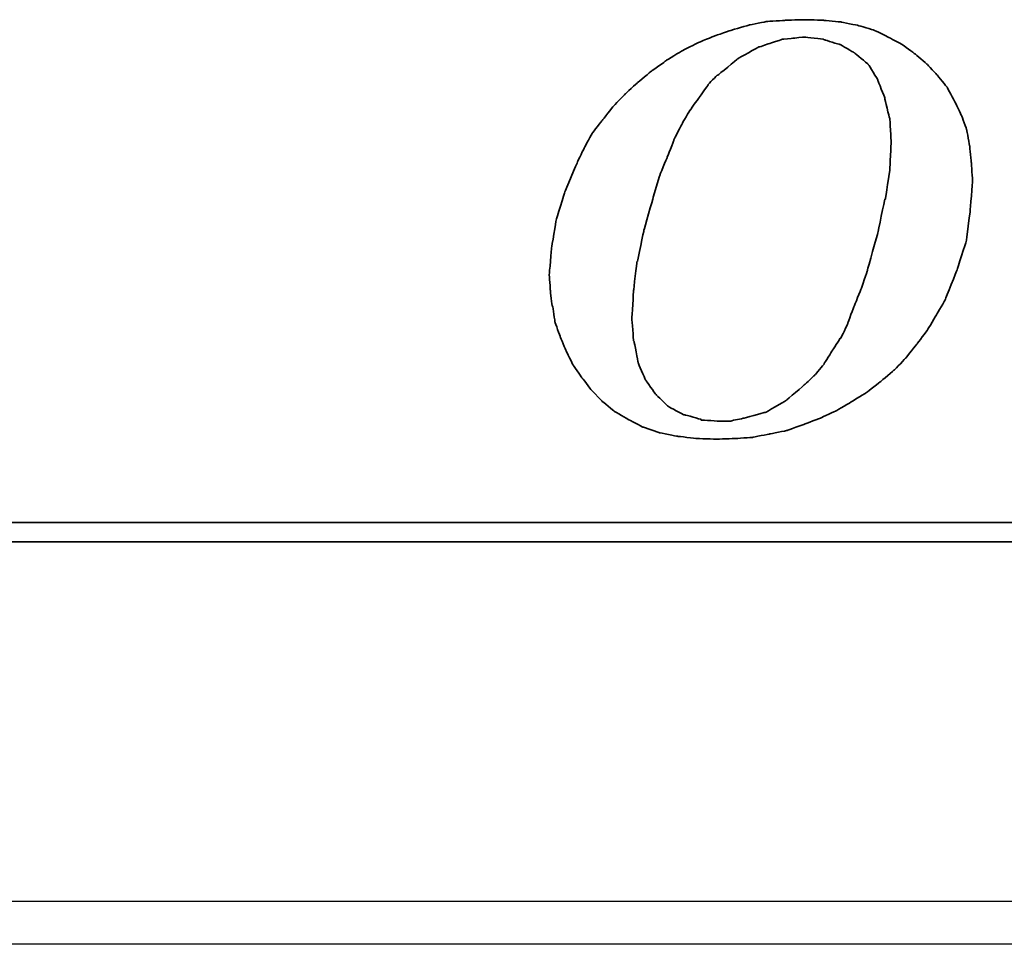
# Model space of a CAD drawing. Header units: millimetres. Extents: x 2891 to 6329, y -1599 to 860.
# Tile 187 of 256: x 3746 to 3757, y -569 to -558. Entities that reach past the tile are written whole.
import ezdxf

# ---------------------------------------------------------------- set-up
doc = ezdxf.new("R2010")
doc.units = ezdxf.units.MM
doc.layers.get('0').update_dxf_attribs({"linetype": 'CONTINUOUS'})
doc.layers.add('DIM', color=4, linetype='CONTINUOUS')
doc.layers.add('layer 1', color=7, linetype='CONTINUOUS')

# ---------------------------------------------------------------- blocks, each defined once
blk = doc.blocks.new('TBI MOTION logo(完整正式版)')
at = {"layer": 'layer 1', "color": 22, "lineweight": 35}
for points, knots in [([(-11.34375, -6.98375), (-11.34375, -6.98375), (-10.91375, -7.43875), (-10.91375, -7.43875), (-10.91375, -7.43875), (-10.91375, -7.43875), (-10.38625, -7.87125), (-10.38625, -7.87125), (-10.38625, -7.87125), (-10.38625, -7.87125), (-9.81125, -8.20375), (-9.81125, -8.20375), (-9.81125, -8.20375), (-9.81125, -8.20375), (-9.21125, -8.51875), (-9.21125, -8.51875), (-9.21125, -8.51875), (-9.21125, -8.51875), (-8.51625, -8.75875), (-8.51625, -8.75875), (-8.51625, -8.75875), (-8.51625, -8.75875), (-7.77125, -8.90375), (-7.77125, -8.90375), (-7.77125, -8.90375), (-7.77125, -8.90375), (-6.97875, -8.99875), (-6.97875, -8.99875), (-6.97875, -8.99875), (-6.97875, -8.99875), (-6.14125, -9.02375), (-6.14125, -9.02375), (-6.14125, -9.02375), (-6.14125, -9.02375), (-5.37125, -8.99875), (-5.37125, -8.99875), (-5.37125, -8.99875), (-5.37125, -8.99875), (-4.65375, -8.94875), (-4.65375, -8.94875), (-4.65375, -8.94875), (-4.65375, -8.94875), (-3.93375, -8.80625), (-3.93375, -8.80625), (-3.93375, -8.80625), (-3.93375, -8.80625), (-3.21375, -8.66375), (-3.21375, -8.66375), (-3.21375, -8.66375), (-3.21375, -8.66375), (-2.49375, -8.39875), (-2.49375, -8.39875), (-2.49375, -8.39875), (-2.49375, -8.39875), (-1.79875, -8.13375), (-1.79875, -8.13375), (-1.79875, -8.13375), (-1.79875, -8.13375), (-1.17375, -7.84375), (-1.17375, -7.84375), (-1.17375, -7.84375), (-1.17375, -7.84375), (-0.52375, -7.46375), (-0.52375, -7.46375), (-0.52375, -7.46375), (-0.52375, -7.46375), (0.10124, -7.07875), (0.10124, -7.07875), (0.10124, -7.07875), (0.10124, -7.07875), (0.67625, -6.62375), (0.67625, -6.62375), (0.67625, -6.62375), (0.67625, -6.62375), (1.24874, -6.14375), (1.24874, -6.14375), (1.24874, -6.14375), (1.24874, -6.14375), (1.72874, -5.64125), (1.72874, -5.64125), (1.72874, -5.64125), (1.72874, -5.64125), (2.18624, -5.06375), (2.18624, -5.06375), (2.18624, -5.06375), (2.18624, -5.06375), (2.61625, -4.48874), (2.61625, -4.48874), (2.61625, -4.48874), (2.61625, -4.48874), (3.00125, -3.83874), (3.00125, -3.83874), (3.00125, -3.83874), (3.00125, -3.83874), (3.36124, -3.21374), (3.36124, -3.21374), (3.36124, -3.21374), (3.36124, -3.21374), (3.84374, -1.99125), (3.84374, -1.99125), (3.84374, -1.99125), (3.84374, -1.99125), (4.22625, -0.81875), (4.22625, -0.81875), (4.22625, -0.81875), (4.22625, -0.81875), (4.39125, 0.45624), (4.39125, 0.45624), (4.39125, 0.45624), (4.39125, 0.45624), (4.48874, 1.70124), (4.48874, 1.70124), (4.48874, 1.70124), (4.48874, 1.70124), (4.43874, 2.44625), (4.43874, 2.44625), (4.43874, 2.44625), (4.43874, 2.44625), (4.36874, 3.14125), (4.36874, 3.14125), (4.36874, 3.14125), (4.36874, 3.14125), (4.25125, 3.81125), (4.25125, 3.81125), (4.25125, 3.81125), (4.25125, 3.81125), (4.03124, 4.41125), (4.03124, 4.41125), (4.03124, 4.41125), (4.03124, 4.41125), (3.74374, 5.01125), (3.74374, 5.01125), (3.74374, 5.01125), (3.74374, 5.01125), (3.43124, 5.58875), (3.43124, 5.58875), (3.43124, 5.58875), (3.43124, 5.58875), (3.02625, 6.09125), (3.02625, 6.09125), (3.02625, 6.09125), (3.02625, 6.09125), (2.59374, 6.54875), (2.59374, 6.54875), (2.59374, 6.54875), (2.59374, 6.54875), (2.09124, 6.98125), (2.09124, 6.98125), (2.09124, 6.98125), (2.09124, 6.98125), (1.56124, 7.36625), (1.56124, 7.36625), (1.56124, 7.36625), (1.56124, 7.36625), (0.98624, 7.67625), (0.98624, 7.67625), (0.98624, 7.67625), (0.98624, 7.67625), (0.38624, 7.96375), (0.38624, 7.96375), (0.38624, 7.96375), (0.38624, 7.96375), (-0.25875, 8.15625), (-0.25875, 8.15625), (-0.25875, 8.15625), (-0.25875, 8.15625), (-0.98125, 8.30125), (-0.98125, 8.30125), (-0.98125, 8.30125), (-0.98125, 8.30125), (-1.70124, 8.37125), (-1.70124, 8.37125), (-1.70124, 8.37125), (-1.70124, 8.37125), (-2.49375, 8.39624), (-2.49375, 8.39624), (-2.49375, 8.39624), (-2.49375, 8.39624), (-3.28625, 8.37125), (-3.28625, 8.37125), (-3.28625, 8.37125), (-3.28625, 8.37125), (-4.05125, 8.32125), (-4.05125, 8.32125), (-4.05125, 8.32125), (-4.05125, 8.32125), (-4.77375, 8.18125), (-4.77375, 8.18125), (-4.77375, 8.18125), (-4.77375, 8.18125), (-5.51625, 7.96375), (-5.51625, 7.96375), (-5.51625, 7.96375), (-5.51625, 7.96375), (-6.21125, 7.72625), (-6.21125, 7.72625), (-6.21125, 7.72625), (-6.21125, 7.72625), (-6.92875, 7.43625), (-6.92875, 7.43625), (-6.92875, 7.43625), (-6.92875, 7.43625), (-7.57875, 7.10125), (-7.57875, 7.10125), (-7.57875, 7.10125), (-7.57875, 7.10125), (-8.24875, 6.69125), (-8.24875, 6.69125), (-8.24875, 6.69125), (-8.24875, 6.69125), (-8.84875, 6.26125), (-8.84875, 6.26125), (-8.84875, 6.26125), (-8.84875, 6.26125), (-9.42625, 5.78125), (-9.42625, 5.78125), (-9.42625, 5.78125), (-9.42625, 5.78125), (-9.95375, 5.30125), (-9.95375, 5.30125), (-9.95375, 5.30125), (-9.95375, 5.30125), (-10.43375, 4.79624), (-10.43375, 4.79624), (-10.43375, 4.79624), (-10.43375, 4.79624), (-10.88875, 4.22125), (-10.88875, 4.22125), (-10.88875, 4.22125), (-10.88875, 4.22125), (-11.29875, 3.69375), (-11.29875, 3.69375), (-11.29875, 3.69375), (-11.29875, 3.69375), (-11.63375, 3.09125), (-11.63375, 3.09125), (-11.63375, 3.09125), (-11.63375, 3.09125), (-11.91875, 2.49625), (-11.91875, 2.49625), (-11.91875, 2.49625), (-11.91875, 2.49625), (-12.44875, 1.24625), (-12.44875, 1.24625), (-12.44875, 1.24625), (-12.44875, 1.24625), (-12.80875, 0.06874), (-12.80875, 0.06874), (-12.80875, 0.06874), (-12.80875, 0.06874), (-12.99875, -1.07875), (-12.99875, -1.07875), (-12.99875, -1.07875), (-12.99875, -1.07875), (-13.09375, -2.18375), (-13.09375, -2.18375), (-13.09375, -2.18375), (-13.09375, -2.18375), (-13.04875, -2.85375), (-13.04875, -2.85375), (-13.04875, -2.85375), (-13.04875, -2.85375), (-12.97375, -3.50375), (-12.97375, -3.50375), (-12.97375, -3.50375), (-12.97375, -3.50375), (-12.95375, -3.50375), (-12.95375, -3.50375), (-12.95375, -3.50375), (-12.95375, -3.50375), (-12.85375, -4.17375), (-12.85375, -4.17375), (-12.85375, -4.17375), (-12.85375, -4.17375), (-12.63875, -4.77624), (-12.63875, -4.77624), (-12.63875, -4.77624), (-12.63875, -4.77624), (-12.39875, -5.35125), (-12.39875, -5.35125), (-12.39875, -5.35125), (-12.39875, -5.35125), (-12.11375, -5.92875), (-12.11375, -5.92875), (-12.11375, -5.92875), (-12.11375, -5.92875), (-11.75375, -6.45375), (-11.75375, -6.45375), (-11.75375, -6.45375), (-11.75375, -6.45375), (-11.34375, -6.98375), (-11.34375, -6.98375)], [0, 0, 0, 0, 0.01369863, 0.01369863, 0.01369863, 0.01369864, 0.02739726, 0.02739726, 0.02739726, 0.02739727, 0.04109589, 0.04109589, 0.04109589, 0.0410959, 0.05479452, 0.05479452, 0.05479452, 0.05479453, 0.06849315, 0.06849315, 0.06849315, 0.06849316, 0.08219178, 0.08219178, 0.08219178, 0.08219179, 0.09589041, 0.09589041, 0.09589041, 0.09589042, 0.10958904, 0.10958904, 0.10958904, 0.10958905, 0.12328767, 0.12328767, 0.12328767, 0.12328768, 0.1369863, 0.1369863, 0.1369863, 0.13698631, 0.15068493, 0.15068493, 0.15068493, 0.15068494, 0.16438356, 0.16438356, 0.16438356, 0.16438357, 0.17808219, 0.17808219, 0.17808219, 0.1780822, 0.19178082, 0.19178082, 0.19178082, 0.19178083, 0.20547945, 0.20547945, 0.20547945, 0.20547946, 0.21917808, 0.21917808, 0.21917808, 0.21917809, 0.23287671, 0.23287671, 0.23287671, 0.23287672, 0.24657534, 0.24657534, 0.24657534, 0.24657535, 0.26027397, 0.26027397, 0.26027397, 0.26027398, 0.2739726, 0.2739726, 0.2739726, 0.27397261, 0.28767123, 0.28767123, 0.28767123, 0.28767124, 0.30136986, 0.30136986, 0.30136986, 0.30136987, 0.31506849, 0.31506849, 0.31506849, 0.3150685, 0.32876712, 0.32876712, 0.32876712, 0.32876713, 0.34246575, 0.34246575, 0.34246575, 0.34246576, 0.35616438, 0.35616438, 0.35616438, 0.35616439, 0.36986301, 0.36986301, 0.36986301, 0.36986302, 0.38356164, 0.38356164, 0.38356164, 0.38356165, 0.39726027, 0.39726027, 0.39726027, 0.39726028, 0.4109589, 0.4109589, 0.4109589, 0.41095891, 0.42465753, 0.42465753, 0.42465753, 0.42465754, 0.43835616, 0.43835616, 0.43835616, 0.43835617, 0.45205479, 0.45205479, 0.45205479, 0.4520548, 0.46575342, 0.46575342, 0.46575342, 0.46575343, 0.47945205, 0.47945205, 0.47945205, 0.47945206, 0.49315068, 0.49315068, 0.49315068, 0.49315069, 0.50684932, 0.50684932, 0.50684932, 0.50684933, 0.52054795, 0.52054795, 0.52054795, 0.52054796, 0.53424658, 0.53424658, 0.53424658, 0.53424659, 0.54794521, 0.54794521, 0.54794521, 0.54794522, 0.56164384, 0.56164384, 0.56164384, 0.56164385, 0.57534247, 0.57534247, 0.57534247, 0.57534248, 0.5890411, 0.5890411, 0.5890411, 0.58904111, 0.60273973, 0.60273973, 0.60273973, 0.60273974, 0.61643836, 0.61643836, 0.61643836, 0.61643837, 0.63013699, 0.63013699, 0.63013699, 0.630137, 0.64383562, 0.64383562, 0.64383562, 0.64383563, 0.65753425, 0.65753425, 0.65753425, 0.65753426, 0.67123288, 0.67123288, 0.67123288, 0.67123289, 0.68493151, 0.68493151, 0.68493151, 0.68493152, 0.69863014, 0.69863014, 0.69863014, 0.69863015, 0.71232877, 0.71232877, 0.71232877, 0.71232878, 0.7260274, 0.7260274, 0.7260274, 0.72602741, 0.73972603, 0.73972603, 0.73972603, 0.73972604, 0.75342466, 0.75342466, 0.75342466, 0.75342467, 0.76712329, 0.76712329, 0.76712329, 0.7671233, 0.78082192, 0.78082192, 0.78082192, 0.78082193, 0.79452055, 0.79452055, 0.79452055, 0.79452056, 0.80821918, 0.80821918, 0.80821918, 0.80821919, 0.82191781, 0.82191781, 0.82191781, 0.82191782, 0.83561644, 0.83561644, 0.83561644, 0.83561645, 0.84931507, 0.84931507, 0.84931507, 0.84931508, 0.8630137, 0.8630137, 0.8630137, 0.86301371, 0.87671233, 0.87671233, 0.87671233, 0.87671234, 0.89041096, 0.89041096, 0.89041096, 0.89041097, 0.90410959, 0.90410959, 0.90410959, 0.9041096, 0.91780822, 0.91780822, 0.91780822, 0.91780823, 0.93150685, 0.93150685, 0.93150685, 0.93150686, 0.94520548, 0.94520548, 0.94520548, 0.94520549, 0.95890411, 0.95890411, 0.95890411, 0.95890412, 0.97260274, 0.97260274, 0.97260274, 0.97260275, 0.98630137, 0.98630137, 0.98630137, 0.98630138, 1, 1, 1, 1]), ([(-8.77875, 1.03124), (-8.77875, 1.03124), (-8.51625, 1.89625), (-8.51625, 1.89625), (-8.51625, 1.89625), (-8.51625, 1.89625), (-8.20375, 2.66375), (-8.20375, 2.66375), (-8.20375, 2.66375), (-8.20375, 2.66375), (-7.91625, 3.38125), (-7.91625, 3.38125), (-7.91625, 3.38125), (-7.91625, 3.38125), (-7.91625, 3.40624), (-7.91625, 3.40624), (-7.91625, 3.40624), (-7.91625, 3.40624), (-7.57875, 4.07624), (-7.57875, 4.07624), (-7.57875, 4.07624), (-7.57875, 4.07624), (-7.24375, 4.65125), (-7.24375, 4.65125), (-7.24375, 4.65125), (-7.24375, 4.65125), (-7.21875, 4.65125), (-7.21875, 4.65125), (-7.21875, 4.65125), (-7.21875, 4.65125), (-7.21875, 4.67624), (-7.21875, 4.67624), (-7.21875, 4.67624), (-7.21875, 4.67624), (-6.83625, 5.20375), (-6.83625, 5.20375), (-6.83625, 5.20375), (-6.83625, 5.20375), (-6.49875, 5.68625), (-6.49875, 5.68625), (-6.49875, 5.68625), (-6.49875, 5.68625), (-6.49875, 5.70625), (-6.49875, 5.70625), (-6.49875, 5.70625), (-6.49875, 5.70625), (-6.11625, 6.09125), (-6.11625, 6.09125), (-6.11625, 6.09125), (-6.11625, 6.09125), (-6.09125, 6.09125), (-6.09125, 6.09125), (-6.09125, 6.09125), (-6.09125, 6.09125), (-5.27375, 6.76625), (-5.27375, 6.76625), (-5.27375, 6.76625), (-5.27375, 6.76625), (-5.24875, 6.76625), (-5.24875, 6.76625), (-5.24875, 6.76625), (-5.24875, 6.76625), (-5.24875, 6.78625), (-5.24875, 6.78625), (-5.24875, 6.78625), (-5.24875, 6.78625), (-4.38875, 7.26624), (-4.38875, 7.26624), (-4.38875, 7.26624), (-4.38875, 7.26624), (-4.36125, 7.26624), (-4.36125, 7.26624), (-4.36125, 7.26624), (-4.36125, 7.26624), (-3.93375, 7.41125), (-3.93375, 7.41125), (-3.93375, 7.41125), (-3.93375, 7.41125), (-3.47375, 7.55625), (-3.47375, 7.55625), (-3.47375, 7.55625), (-3.47375, 7.55625), (-3.45375, 7.55625), (-3.45375, 7.55625), (-3.45375, 7.55625), (-3.45375, 7.55625), (-3.42875, 7.58124), (-3.42875, 7.58124), (-3.42875, 7.58124), (-3.42875, 7.58124), (-2.97375, 7.62625), (-2.97375, 7.62625), (-2.97375, 7.62625), (-2.97375, 7.62625), (-2.49375, 7.67625), (-2.49375, 7.67625), (-2.49375, 7.67625), (-2.49375, 7.67625), (-2.46875, 7.67625), (-2.46875, 7.67625), (-2.46875, 7.67625), (-2.46875, 7.67625), (-1.70124, 7.58124), (-1.70124, 7.58124), (-1.70124, 7.58124), (-1.70124, 7.58124), (-1.67875, 7.55625), (-1.67875, 7.55625), (-1.67875, 7.55625), (-1.67875, 7.55625), (-1.65375, 7.55625), (-1.65375, 7.55625), (-1.65375, 7.55625), (-1.65375, 7.55625), (-1.03125, 7.36625), (-1.03125, 7.36625), (-1.03125, 7.36625), (-1.03125, 7.36625), (-1.00625, 7.36625), (-1.00625, 7.36625), (-1.00625, 7.36625), (-1.00625, 7.36625), (-0.43124, 7.02624), (-0.43124, 7.02624), (-0.43124, 7.02624), (-0.43124, 7.02624), (-0.40625, 7.00624), (-0.40625, 7.00624), (-0.40625, 7.00624), (-0.40625, 7.00624), (0.12124, 6.57124), (0.12124, 6.57124), (0.12124, 6.57124), (0.12124, 6.57124), (0.14624, 6.54875), (0.14624, 6.54875), (0.14624, 6.54875), (0.14624, 6.54875), (0.17124, 6.52375), (0.17124, 6.52375), (0.17124, 6.52375), (0.17124, 6.52375), (0.55625, 5.89875), (0.55625, 5.89875), (0.55625, 5.89875), (0.55625, 5.89875), (0.55625, 5.87625), (0.55625, 5.87625), (0.55625, 5.87625), (0.55625, 5.87625), (0.84124, 5.15625), (0.84124, 5.15625), (0.84124, 5.15625), (0.84124, 5.15625), (0.84124, 5.13125), (0.84124, 5.13125), (0.84124, 5.13125), (0.84124, 5.13125), (1.03624, 4.31875), (1.03624, 4.31875), (1.03624, 4.31875), (1.03624, 4.31875), (1.05624, 4.31875), (1.05624, 4.31875), (1.05624, 4.31875), (1.05624, 4.31875), (1.05624, 4.29125), (1.05624, 4.29125), (1.05624, 4.29125), (1.05624, 4.29125), (1.10625, 3.33125), (1.10625, 3.33125), (1.10625, 3.33125), (1.10625, 3.33125), (1.10625, 3.30875), (1.10625, 3.30875), (1.10625, 3.30875), (1.10625, 3.30875), (1.05624, 2.20624), (1.05624, 2.20624), (1.05624, 2.20624), (1.05624, 2.20624), (1.05624, 2.18124), (1.05624, 2.18124), (1.05624, 2.18124), (1.05624, 2.18124), (0.86624, 0.93624), (0.86624, 0.93624), (0.86624, 0.93624), (0.86624, 0.93624), (0.84124, 0.93624), (0.84124, 0.93624), (0.84124, 0.93624), (0.84124, 0.93624), (0.55625, -0.45874), (0.55625, -0.45874), (0.55625, -0.45874), (0.55625, -0.45874), (0.12124, -1.99125), (0.12124, -1.99125), (0.12124, -1.99125), (0.12124, -1.99125), (0.12124, -2.01874), (0.12124, -2.01874), (0.12124, -2.01874), (0.12124, -2.01874), (-0.13874, -2.78375), (-0.13874, -2.78375), (-0.13874, -2.78375), (-0.13874, -2.78375), (-0.43124, -3.50375), (-0.43124, -3.50375), (-0.43124, -3.50375), (-0.43124, -3.50375), (-0.69375, -4.19875), (-0.69375, -4.19875), (-0.69375, -4.19875), (-0.69375, -4.19875), (-0.69375, -4.22375), (-0.69375, -4.22375), (-0.69375, -4.22375), (-0.69375, -4.22375), (-0.98125, -4.82374), (-0.98125, -4.82374), (-0.98125, -4.82374), (-0.98125, -4.82374), (-1.00625, -4.82374), (-1.00625, -4.82374), (-1.00625, -4.82374), (-1.00625, -4.82374), (-1.33875, -5.35125), (-1.33875, -5.35125), (-1.33875, -5.35125), (-1.33875, -5.35125), (-1.67875, -5.87875), (-1.67875, -5.87875), (-1.67875, -5.87875), (-1.67875, -5.87875), (-1.67875, -5.90375), (-1.67875, -5.90375), (-1.67875, -5.90375), (-1.67875, -5.90375), (-2.05875, -6.35875), (-2.05875, -6.35875), (-2.05875, -6.35875), (-2.05875, -6.35875), (-2.08375, -6.38375), (-2.08375, -6.38375), (-2.08375, -6.38375), (-2.08375, -6.38375), (-2.46875, -6.74375), (-2.46875, -6.74375), (-2.46875, -6.74375), (-2.46875, -6.74375), (-3.25875, -7.41625), (-3.25875, -7.41625), (-3.25875, -7.41625), (-3.25875, -7.41625), (-3.28625, -7.43875), (-3.28625, -7.43875), (-3.28625, -7.43875), (-3.28625, -7.43875), (-4.12375, -7.91875), (-4.12375, -7.91875), (-4.12375, -7.91875), (-4.12375, -7.91875), (-4.14875, -7.91875), (-4.14875, -7.91875), (-4.14875, -7.91875), (-4.14875, -7.91875), (-4.17125, -7.91875), (-4.17125, -7.91875), (-4.17125, -7.91875), (-4.17125, -7.91875), (-5.03375, -8.15875), (-5.03375, -8.15875), (-5.03375, -8.15875), (-5.03375, -8.15875), (-5.51625, -8.25625), (-5.51625, -8.25625), (-5.51625, -8.25625), (-5.51625, -8.25625), (-5.54125, -8.27875), (-5.54125, -8.27875), (-5.54125, -8.27875), (-5.54125, -8.27875), (-5.56375, -8.27875), (-5.56375, -8.27875), (-5.56375, -8.27875), (-5.56375, -8.27875), (-5.99625, -8.27875), (-5.99625, -8.27875), (-5.99625, -8.27875), (-5.99625, -8.27875), (-6.76375, -8.23125), (-6.76375, -8.23125), (-6.76375, -8.23125), (-6.76375, -8.23125), (-6.78875, -8.23125), (-6.78875, -8.23125), (-6.78875, -8.23125), (-6.78875, -8.23125), (-6.78875, -8.20375), (-6.78875, -8.20375), (-6.78875, -8.20375), (-6.78875, -8.20375), (-7.45875, -8.01375), (-7.45875, -8.01375), (-7.45875, -8.01375), (-7.45875, -8.01375), (-7.48375, -8.01375), (-7.48375, -8.01375), (-7.48375, -8.01375), (-7.48375, -8.01375), (-7.50875, -8.01375), (-7.50875, -8.01375), (-7.50875, -8.01375), (-7.50875, -8.01375), (-8.13125, -7.67875), (-8.13125, -7.67875), (-8.13125, -7.67875), (-8.13125, -7.67875), (-8.15625, -7.65375), (-8.15625, -7.65375), (-8.15625, -7.65375), (-8.15625, -7.65375), (-8.65875, -7.17375), (-8.65875, -7.17375), (-8.65875, -7.17375), (-8.65875, -7.17375), (-8.68375, -7.14875), (-8.68375, -7.14875), (-8.68375, -7.14875), (-8.68375, -7.14875), (-9.08875, -6.57375), (-9.08875, -6.57375), (-9.08875, -6.57375), (-9.08875, -6.57375), (-9.11375, -6.54875), (-9.11375, -6.54875), (-9.11375, -6.54875), (-9.11375, -6.54875), (-9.11375, -6.52875), (-9.11375, -6.52875), (-9.11375, -6.52875), (-9.11375, -6.52875), (-9.40375, -5.85375), (-9.40375, -5.85375), (-9.40375, -5.85375), (-9.40375, -5.85375), (-9.40375, -5.82875), (-9.40375, -5.82875), (-9.40375, -5.82875), (-9.40375, -5.82875), (-9.56875, -4.96875), (-9.56875, -4.96875), (-9.56875, -4.96875), (-9.56875, -4.96875), (-9.59375, -4.94375), (-9.59375, -4.94375), (-9.59375, -4.94375), (-9.59375, -4.94375), (-9.66375, -4.03375), (-9.66375, -4.03375), (-9.66375, -4.03375), (-9.66375, -4.03375), (-9.66375, -4.00875), (-9.66375, -4.00875), (-9.66375, -4.00875), (-9.66375, -4.00875), (-9.59375, -2.85375), (-9.59375, -2.85375), (-9.59375, -2.85375), (-9.59375, -2.85375), (-9.45125, -1.65875), (-9.45125, -1.65875), (-9.45125, -1.65875), (-9.45125, -1.65875), (-9.42625, -1.63375), (-9.42625, -1.63375), (-9.42625, -1.63375), (-9.42625, -1.63375), (-9.16125, -0.33875), (-9.16125, -0.33875), (-9.16125, -0.33875), (-9.16125, -0.33875), (-8.77875, 1.00624), (-8.77875, 1.00624), (-8.77875, 1.00624), (-8.77875, 1.00624), (-8.77875, 1.03124), (-8.77875, 1.03124)], [0, 0, 0, 0, 0.01020408, 0.01020408, 0.01020408, 0.01020409, 0.02040816, 0.02040816, 0.02040816, 0.02040817, 0.03061224, 0.03061224, 0.03061224, 0.03061225, 0.04081633, 0.04081633, 0.04081633, 0.04081634, 0.05102041, 0.05102041, 0.05102041, 0.05102042, 0.06122449, 0.06122449, 0.06122449, 0.0612245, 0.07142857, 0.07142857, 0.07142857, 0.07142858, 0.08163265, 0.08163265, 0.08163265, 0.08163266, 0.09183673, 0.09183673, 0.09183673, 0.09183674, 0.10204082, 0.10204082, 0.10204082, 0.10204083, 0.1122449, 0.1122449, 0.1122449, 0.11224491, 0.12244898, 0.12244898, 0.12244898, 0.12244899, 0.13265306, 0.13265306, 0.13265306, 0.13265307, 0.14285714, 0.14285714, 0.14285714, 0.14285715, 0.15306122, 0.15306122, 0.15306122, 0.15306123, 0.16326531, 0.16326531, 0.16326531, 0.16326532, 0.17346939, 0.17346939, 0.17346939, 0.1734694, 0.18367347, 0.18367347, 0.18367347, 0.18367348, 0.19387755, 0.19387755, 0.19387755, 0.19387756, 0.20408163, 0.20408163, 0.20408163, 0.20408164, 0.21428571, 0.21428571, 0.21428571, 0.21428572, 0.2244898, 0.2244898, 0.2244898, 0.22448981, 0.23469388, 0.23469388, 0.23469388, 0.23469389, 0.24489796, 0.24489796, 0.24489796, 0.24489797, 0.25510204, 0.25510204, 0.25510204, 0.25510205, 0.26530612, 0.26530612, 0.26530612, 0.26530613, 0.2755102, 0.2755102, 0.2755102, 0.27551021, 0.28571429, 0.28571429, 0.28571429, 0.2857143, 0.29591837, 0.29591837, 0.29591837, 0.29591838, 0.30612245, 0.30612245, 0.30612245, 0.30612246, 0.31632653, 0.31632653, 0.31632653, 0.31632654, 0.32653061, 0.32653061, 0.32653061, 0.32653062, 0.33673469, 0.33673469, 0.33673469, 0.3367347, 0.34693878, 0.34693878, 0.34693878, 0.34693879, 0.35714286, 0.35714286, 0.35714286, 0.35714287, 0.36734694, 0.36734694, 0.36734694, 0.36734695, 0.37755102, 0.37755102, 0.37755102, 0.37755103, 0.3877551, 0.3877551, 0.3877551, 0.38775511, 0.39795918, 0.39795918, 0.39795918, 0.39795919, 0.40816327, 0.40816327, 0.40816327, 0.40816328, 0.41836735, 0.41836735, 0.41836735, 0.41836736, 0.42857143, 0.42857143, 0.42857143, 0.42857144, 0.43877551, 0.43877551, 0.43877551, 0.43877552, 0.44897959, 0.44897959, 0.44897959, 0.4489796, 0.45918367, 0.45918367, 0.45918367, 0.45918368, 0.46938776, 0.46938776, 0.46938776, 0.46938777, 0.47959184, 0.47959184, 0.47959184, 0.47959185, 0.48979592, 0.48979592, 0.48979592, 0.48979593, 0.5, 0.5, 0.5, 0.50000001, 0.51020408, 0.51020408, 0.51020408, 0.51020409, 0.52040816, 0.52040816, 0.52040816, 0.52040817, 0.53061224, 0.53061224, 0.53061224, 0.53061225, 0.54081633, 0.54081633, 0.54081633, 0.54081634, 0.55102041, 0.55102041, 0.55102041, 0.55102042, 0.56122449, 0.56122449, 0.56122449, 0.5612245, 0.57142857, 0.57142857, 0.57142857, 0.57142858, 0.58163265, 0.58163265, 0.58163265, 0.58163266, 0.59183673, 0.59183673, 0.59183673, 0.59183674, 0.60204082, 0.60204082, 0.60204082, 0.60204083, 0.6122449, 0.6122449, 0.6122449, 0.61224491, 0.62244898, 0.62244898, 0.62244898, 0.62244899, 0.63265306, 0.63265306, 0.63265306, 0.63265307, 0.64285714, 0.64285714, 0.64285714, 0.64285715, 0.65306122, 0.65306122, 0.65306122, 0.65306123, 0.66326531, 0.66326531, 0.66326531, 0.66326532, 0.67346939, 0.67346939, 0.67346939, 0.6734694, 0.68367347, 0.68367347, 0.68367347, 0.68367348, 0.69387755, 0.69387755, 0.69387755, 0.69387756, 0.70408163, 0.70408163, 0.70408163, 0.70408164, 0.71428571, 0.71428571, 0.71428571, 0.71428572, 0.7244898, 0.7244898, 0.7244898, 0.72448981, 0.73469388, 0.73469388, 0.73469388, 0.73469389, 0.74489796, 0.74489796, 0.74489796, 0.74489797, 0.75510204, 0.75510204, 0.75510204, 0.75510205, 0.76530612, 0.76530612, 0.76530612, 0.76530613, 0.7755102, 0.7755102, 0.7755102, 0.77551021, 0.78571429, 0.78571429, 0.78571429, 0.7857143, 0.79591837, 0.79591837, 0.79591837, 0.79591838, 0.80612245, 0.80612245, 0.80612245, 0.80612246, 0.81632653, 0.81632653, 0.81632653, 0.81632654, 0.82653061, 0.82653061, 0.82653061, 0.82653062, 0.83673469, 0.83673469, 0.83673469, 0.8367347, 0.84693878, 0.84693878, 0.84693878, 0.84693879, 0.85714286, 0.85714286, 0.85714286, 0.85714287, 0.86734694, 0.86734694, 0.86734694, 0.86734695, 0.87755102, 0.87755102, 0.87755102, 0.87755103, 0.8877551, 0.8877551, 0.8877551, 0.88775511, 0.89795918, 0.89795918, 0.89795918, 0.89795919, 0.90816327, 0.90816327, 0.90816327, 0.90816328, 0.91836735, 0.91836735, 0.91836735, 0.91836736, 0.92857143, 0.92857143, 0.92857143, 0.92857144, 0.93877551, 0.93877551, 0.93877551, 0.93877552, 0.94897959, 0.94897959, 0.94897959, 0.9489796, 0.95918367, 0.95918367, 0.95918367, 0.95918368, 0.96938776, 0.96938776, 0.96938776, 0.96938777, 0.97959184, 0.97959184, 0.97959184, 0.97959185, 0.98979592, 0.98979592, 0.98979592, 0.98979593, 1, 1, 1, 1]), ([(75.90875, -9.47875), (75.90875, -9.47875), (75.90875, -12.28625), (75.90875, -12.28625), (75.90875, -12.28625), (75.90875, -12.28625), (75.90875, -12.47875), (75.90875, -12.47875), (75.90875, -12.47875), (75.90875, -12.47875), (75.71625, -12.47875), (75.71625, -12.47875), (75.71625, -12.47875), (75.71625, -12.47875), (-88.32875, -12.47875), (-88.32875, -12.47875), (-88.32875, -12.47875), (-88.32875, -12.47875), (-88.32875, -13.29375), (-88.32875, -13.29375), (-88.32875, -13.29375), (-88.32875, -13.29375), (82.89125, -13.29375), (82.89125, -13.29375), (82.89125, -13.29375), (82.89125, -13.29375), (75.90875, -9.47875), (75.90875, -9.47875)], [0, 0, 0, 0, 0.14285714, 0.14285714, 0.14285714, 0.14285715, 0.28571429, 0.28571429, 0.28571429, 0.2857143, 0.42857143, 0.42857143, 0.42857143, 0.42857144, 0.57142857, 0.57142857, 0.57142857, 0.57142858, 0.71428571, 0.71428571, 0.71428571, 0.71428572, 0.85714286, 0.85714286, 0.85714286, 0.85714287, 1, 1, 1, 1])]:
    blk.add_open_spline(points, degree=3, knots=knots, dxfattribs=at)

msp = doc.modelspace()

# ---------------------------------------------------------------- linework, layer by layer
at = {"linetype": 'Continuous'}
msp.add_line((3897.778, -568.513), (3639.29, -568.513), dxfattribs=at)
msp.add_open_spline([(3897.658, -569.013), (3639.29, -569.013)], degree=1, dxfattribs=at)

# ---------------------------------------------------------------- block references
at = {"layer": 'DIM', "color": 7, "xscale": 0.2802190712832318, "yscale": 0.2802190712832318, "zscale": 0.2802190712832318}
msp.add_blockref('TBI MOTION logo(完整正式版)', (3755.532, -560.606), dxfattribs=at)

doc.saveas('drawing.dxf')
